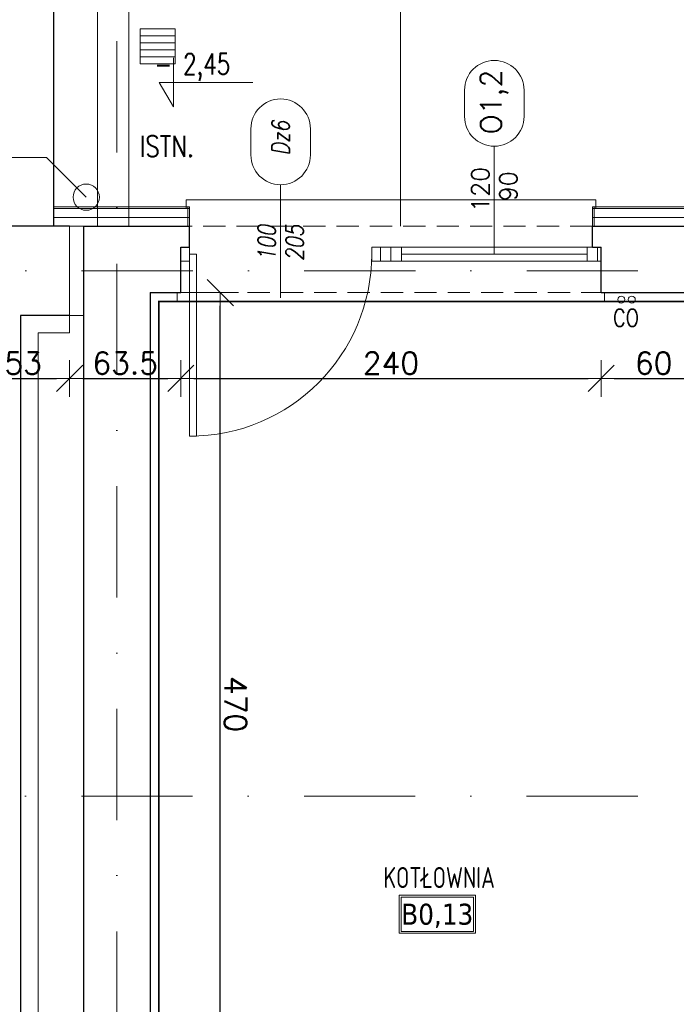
# Model space of a CAD drawing. Header units: millimetres. Extents: x 28291 to 177760, y -399809 to -170937.
# Tile 110 of 256: x 50129 to 50504, y -194758 to -194196. Entities that reach past the tile are written whole.
import ezdxf
from ezdxf.enums import TextEntityAlignment as Align

# ---------------------------------------------------------------- set-up
doc = ezdxf.new("R2010")
doc.units = ezdxf.units.MM
for name, pattern in [('2_3', [1, 0.5, -0.5]), ('DASHDOT', [25.4, 12.7, -6.35, 0, -6.35]), ('HIDDEN', [9.525, 6.35, -3.175])]:
    doc.linetypes.add(name, pattern=pattern)
doc.layers.get('0').update_dxf_attribs({"lineweight": 0})
for name, color, linetype, lineweight, true_color in [('!! 0_ Istn-okna - wymienione', 9, 'Continuous', 13, 0x808080), ('!! 0_Istn-armatura', 9, 'Continuous', 9, 0x808080), ('!! 0_Opis_okna - zrealizowane', 7, 'Continuous', 15, 0xb3b3b3), ('!! 1_drzwi-linia - zrealizowane', 7, 'Continuous', 5, 0x7a7a7a), ('!! 1_tynk zewn nowy wykon.', 7, 'Continuous', 13, 0x949494), ('!! 2_remont ocieplenie wykon', 7, 'Continuous', 13, 0x949494)]:
    doc.layers.add(name, color=color, linetype=linetype, lineweight=lineweight, true_color=true_color)
for name, color, linetype, lineweight in [('!! 0_ Istn-sciany', 3, 'Continuous', 30), ('!! 0_ Istn-widok', 1, 'Continuous', 15), ('!! 0_ Opis', 8, 'Continuous', 13), ('!! 0_Istn-cienka', 4, 'Continuous', 9), ('!! 0_Istn-drzwi', 1, 'Continuous', 13), ('!! 0_Opis_pom', 9, 'Continuous', 13), ('!! 1  WYDZIELENIE PPOŻ', 252, 'Continuous', 0), ('!! 2_drzwi opis', 151, 'Continuous', 9), ('!! wymiary osi', 250, 'Continuous', 9), ('0-osie-liniA', 14, 'DASHDOT', 5)]:
    doc.layers.add(name, color=color, linetype=linetype, lineweight=lineweight)
doc.styles.add('50', font='ROMANS.shx', dxfattribs={"width": 0.8, "height": 10})
doc.styles.add('ARCHETYP', font='romans.shx', dxfattribs={"height": 15})
doc.styles.add('ARIAL', font='tahoma.ttf')
doc.styles.add('SIMPLEX', font='simplex.shx', dxfattribs={"width": 0.77})
doc.styles.add('TXT', font='simplex.shx')
doc.linetypes.add('ZIGZAG', pattern='A,0.00254,-5.08,[131,ltypeshp.shx,S=5.08,R=0,X=-5.08,Y=0],-10.16,[131,ltypeshp.shx,S=5.08,R=180,X=5.08,Y=0],-5.08', length=20.32254)
doc.dimstyles.new('DIM50', dxfattribs={"dimscale": 5, "dimtxt": 2.5, "dimasz": 1.5, "dimexe": 0, "dimexo": 0, "dimgap": 0.5, "dimtad": 1, "dimdec": 4, "dimrnd": 0.5, "dimdsep": 46, "dimtxsty": 'TXT', "dimblk1": 'TICK1', "dimblk2": 'TICK1', "dimsah": 1, "dimcen": 0, "dimse1": 1, "dimse2": 1, "dimclrd": 1, "dimclre": 7, "dimclrt": 9, "dimadec": 0, "dimazin": 0, "dimtfac": 1, "dimtdec": 4, "dimtmove": 2, "dimatfit": 3, "dimldrblk": 'TICK1', "dimfxl": 1, "dimtolj": 1, "dimarcsym": 0})

# ---------------------------------------------------------------- blocks, each defined once
blk = doc.blocks.new('BLOK OSI')
at = {"layer": '0-osie-liniA', "ltscale": 5}
for points in [[(50184.71142, -193635.47368), (50184.71142, -195993.9543)], [(48639.33021, -194402.0883), (55424.2848, -194402.0883)], [(48639.25763, -194702.0883), (55442.2848, -194702.0883)]]:
    blk.add_lwpolyline(points, dxfattribs=at)
blk = doc.blocks.new('1_ok-opis')
blk.add_line((0, 111.61), (0, 50))
for points in [[(-17, 128.61), (-17, 143.61)], [(17, 128.61), (17, 143.61)]]:
    blk.add_lwpolyline(points)
for centre, start, end in [((0, 143.61), 0, 180), ((0, 128.61), 180, 0)]:
    blk.add_arc(centre, 17, start, end)
at = {"style": 'ARCHETYP'}
for tag, height, rotation, p in [('NR', 12, 90, (0, 136.9)), ('NR', 12, 270, (0, 136.9)), ('SZEROKOŚĆ', 10, 90, (-8, 78.29)), ('WYSOKOŚĆ', 10, 270, (-8, 78.29)), ('WYSOKOŚĆ', 10, 90, (8, 78.29)), ('SZEROKOŚĆ', 10, 270, (8, 78.29))]:
    blk.add_attdef(tag, text='', height=height, rotation=rotation, dxfattribs=at).set_placement(p, align=Align.MIDDLE)
blk = doc.blocks.new('TICK1')
at = {"color": 2}
blk.add_line((-1, -1), (1, 1), dxfattribs=at)
at = {"color": 0}
for p, q in [((0, -1.4), (0, 1.4)), ((0, 0), (-1, 0))]:
    blk.add_line(p, q, dxfattribs=at)
blk = doc.blocks.new('*D2222')
at = {"layer": '!! wymiary osi', "color": 1, "lineweight": -2, "transparency": 16777216}
blk.add_line((49806.21, -193749.32), (50141.21, -193749.32), dxfattribs=at)
at = {"layer": 'DEFPOINTS', "color": 0, "transparency": 16777216}
for p in [(50148.71, -193749.32), (50148.71, -193792.41), (49798.71, -194277.59)]:
    blk.add_point(p, dxfattribs=at)
at = {"layer": '!! wymiary osi', "color": 1, "lineweight": -2, "transparency": 16777216, "xscale": 7.5, "yscale": 7.5, "zscale": 7.5, "rotation": 180}
blk.add_blockref('TICK1', (49798.71, -193749.32), dxfattribs=at)
at = {"layer": '!! wymiary osi', "color": 1, "lineweight": -2, "transparency": 16777216, "xscale": 7.5, "yscale": 7.5, "zscale": 7.5}
blk.add_blockref('TICK1', (50148.71, -193749.32), dxfattribs=at)
at = {"layer": '!! wymiary osi', "color": 9, "transparency": 16777216, "insert": (49973.71, -193740.57), "char_height": 12.5, "attachment_point": 5, "style": 'TXT'}
blk.add_mtext('\\A1;350', dxfattribs=at)
blk = doc.blocks.new('*D2236')
at = {"layer": '!! wymiary osi', "color": 1, "lineweight": -2, "transparency": 16777216}
blk.add_line((50156.21, -193779.13), (50196.21, -193779.13), dxfattribs=at)
at = {"layer": 'DEFPOINTS', "color": 0, "transparency": 16777216}
for p in [(50203.71, -193779.13), (50148.71, -193817.41), (50203.71, -194326.59)]:
    blk.add_point(p, dxfattribs=at)
at = {"layer": '!! wymiary osi', "color": 1, "lineweight": -2, "transparency": 16777216, "xscale": 7.5, "yscale": 7.5, "zscale": 7.5, "rotation": 180}
blk.add_blockref('TICK1', (50148.71, -193779.13), dxfattribs=at)
at = {"layer": '!! wymiary osi', "color": 1, "lineweight": -2, "transparency": 16777216, "xscale": 7.5, "yscale": 7.5, "zscale": 7.5}
blk.add_blockref('TICK1', (50203.71, -193779.13), dxfattribs=at)
at = {"layer": '!! wymiary osi', "color": 9, "transparency": 16777216, "insert": (50176.21, -193770.38), "char_height": 12.5, "attachment_point": 5, "style": 'TXT'}
blk.add_mtext('\\A1;55', dxfattribs=at)
blk = doc.blocks.new('*D2237')
at = {"layer": '!! wymiary osi', "color": 1, "lineweight": -2, "transparency": 16777216}
blk.add_line((50211.21, -193779.13), (50776.21, -193779.13), dxfattribs=at)
at = {"layer": 'DEFPOINTS', "color": 0, "transparency": 16777216}
for p in [(50783.71, -193779.13), (50203.71, -194326.59), (50783.71, -194326.59)]:
    blk.add_point(p, dxfattribs=at)
at = {"layer": '!! wymiary osi', "color": 1, "lineweight": -2, "transparency": 16777216, "xscale": 7.5, "yscale": 7.5, "zscale": 7.5, "rotation": 180}
blk.add_blockref('TICK1', (50203.71, -193779.13), dxfattribs=at)
at = {"layer": '!! wymiary osi', "color": 1, "lineweight": -2, "transparency": 16777216, "xscale": 7.5, "yscale": 7.5, "zscale": 7.5}
blk.add_blockref('TICK1', (50783.71, -193779.13), dxfattribs=at)
at = {"layer": '!! wymiary osi', "color": 9, "transparency": 16777216, "insert": (50493.71, -193770.38), "char_height": 12.5, "attachment_point": 5, "style": 'TXT'}
blk.add_mtext('\\A1;580', dxfattribs=at)
blk = doc.blocks.new('*D2379')
at = {"layer": '!! wymiary osi', "color": 1, "lineweight": -2, "transparency": 16777216}
blk.add_line((50112.21, -194400.59), (50150.21, -194400.59), dxfattribs=at)
at = {"layer": 'DEFPOINTS', "color": 0, "transparency": 16777216}
for p in [(50104.71, -194364.59), (50157.71, -194364.59), (50157.71, -194400.59)]:
    blk.add_point(p, dxfattribs=at)
at = {"layer": '!! wymiary osi', "color": 1, "lineweight": -2, "transparency": 16777216, "xscale": 7.5, "yscale": 7.5, "zscale": 7.5, "rotation": 180}
blk.add_blockref('TICK1', (50104.71, -194400.59), dxfattribs=at)
at = {"layer": '!! wymiary osi', "color": 1, "lineweight": -2, "transparency": 16777216, "xscale": 7.5, "yscale": 7.5, "zscale": 7.5}
blk.add_blockref('TICK1', (50157.71, -194400.59), dxfattribs=at)
at = {"layer": '!! wymiary osi', "color": 9, "transparency": 16777216, "insert": (50131.21, -194391.84), "char_height": 12.5, "attachment_point": 5, "style": 'TXT'}
blk.add_mtext('\\A1;53', dxfattribs=at)
blk = doc.blocks.new('*D2380')
at = {"layer": '!! wymiary osi', "color": 1, "lineweight": -2, "transparency": 16777216}
blk.add_line((50165.21, -194400.59), (50213.72, -194400.59), dxfattribs=at)
at = {"layer": 'DEFPOINTS', "color": 0, "transparency": 16777216}
for p in [(50221.22, -194351.59), (50157.71, -194364.59), (50221.22, -194400.59)]:
    blk.add_point(p, dxfattribs=at)
at = {"layer": '!! wymiary osi', "color": 1, "lineweight": -2, "transparency": 16777216, "xscale": 7.5, "yscale": 7.5, "zscale": 7.5, "rotation": 180}
blk.add_blockref('TICK1', (50157.71, -194400.59), dxfattribs=at)
at = {"layer": '!! wymiary osi', "color": 1, "lineweight": -2, "transparency": 16777216, "xscale": 7.5, "yscale": 7.5, "zscale": 7.5}
blk.add_blockref('TICK1', (50221.22, -194400.59), dxfattribs=at)
at = {"layer": '!! wymiary osi', "color": 9, "transparency": 16777216, "insert": (50189.46, -194391.84), "char_height": 12.5, "attachment_point": 5, "style": 'TXT'}
blk.add_mtext('\\A1;63.5', dxfattribs=at)
blk = doc.blocks.new('*D2381')
at = {"layer": '!! wymiary osi', "color": 1, "lineweight": -2, "transparency": 16777216}
blk.add_line((50228.72, -194400.59), (50453.72, -194400.59), dxfattribs=at)
at = {"layer": 'DEFPOINTS', "color": 0, "transparency": 16777216}
for p in [(50221.22, -194351.59), (50461.22, -194351.59), (50461.22, -194400.59)]:
    blk.add_point(p, dxfattribs=at)
at = {"layer": '!! wymiary osi', "color": 1, "lineweight": -2, "transparency": 16777216, "xscale": 7.5, "yscale": 7.5, "zscale": 7.5, "rotation": 180}
blk.add_blockref('TICK1', (50221.22, -194400.59), dxfattribs=at)
at = {"layer": '!! wymiary osi', "color": 1, "lineweight": -2, "transparency": 16777216, "xscale": 7.5, "yscale": 7.5, "zscale": 7.5}
blk.add_blockref('TICK1', (50461.22, -194400.59), dxfattribs=at)
at = {"layer": '!! wymiary osi', "color": 9, "transparency": 16777216, "insert": (50341.22, -194391.84), "char_height": 12.5, "attachment_point": 5, "style": 'TXT'}
blk.add_mtext('\\A1;240', dxfattribs=at)
blk = doc.blocks.new('*D2382')
at = {"layer": '!! wymiary osi', "color": 1, "lineweight": -2, "transparency": 16777216}
blk.add_line((50468.72, -194400.59), (50513.72, -194400.59), dxfattribs=at)
at = {"layer": 'DEFPOINTS', "color": 0, "transparency": 16777216}
for p in [(50461.22, -194351.59), (50521.22, -194351.59), (50521.22, -194400.59)]:
    blk.add_point(p, dxfattribs=at)
at = {"layer": '!! wymiary osi', "color": 1, "lineweight": -2, "transparency": 16777216, "xscale": 7.5, "yscale": 7.5, "zscale": 7.5, "rotation": 180}
blk.add_blockref('TICK1', (50461.22, -194400.59), dxfattribs=at)
at = {"layer": '!! wymiary osi', "color": 1, "lineweight": -2, "transparency": 16777216, "xscale": 7.5, "yscale": 7.5, "zscale": 7.5}
blk.add_blockref('TICK1', (50521.22, -194400.59), dxfattribs=at)
at = {"layer": '!! wymiary osi', "color": 9, "transparency": 16777216, "insert": (50491.22, -194391.84), "char_height": 12.5, "attachment_point": 5, "style": 'TXT'}
blk.add_mtext('\\A1;60', dxfattribs=at)
blk = doc.blocks.new('*D4099')
at = {"layer": '!! wymiary osi', "color": 1, "lineweight": -2, "transparency": 16777216}
blk.add_line((50243.72, -194814.09), (50243.72, -194359.09), dxfattribs=at)
at = {"layer": 'DEFPOINTS', "color": 0, "transparency": 16777216}
for p in [(50203.71, -194351.59), (50243.72, -194351.59), (50203.71, -194821.59)]:
    blk.add_point(p, dxfattribs=at)
at = {"layer": '!! wymiary osi', "color": 1, "lineweight": -2, "transparency": 16777216, "xscale": 7.5, "yscale": 7.5, "zscale": 7.5}
for p, rotation in [((50243.72, -194351.59), 90), ((50243.72, -194821.59), 270)]:
    blk.add_blockref('TICK1', p, dxfattribs=dict(at, rotation=rotation))
at = {"layer": '!! wymiary osi', "color": 9, "transparency": 16777216, "insert": (50252.47, -194586.59), "char_height": 12.5, "attachment_point": 5, "rotation": 270, "style": 'TXT'}
blk.add_mtext('\\A1;470', dxfattribs=at)

msp = doc.modelspace()

# ---------------------------------------------------------------- linework, layer by layer
at = {"layer": '!! 0_ Istn-okna - wymienione'}
for points in [[(50335.21802, -194325.5883), (50461.21802, -194325.5883)], [(50335.21802, -194333.5883), (50461.21802, -194333.5883)], [(50347.21802, -194329.5883), (50453.21802, -194329.5883)]]:
    msp.add_lwpolyline(points, dxfattribs=at)
for points in [[(50335.21802, -194325.5883), (50341.21802, -194325.5883), (50341.21802, -194333.5883), (50335.21802, -194333.5883)], [(50341.21802, -194325.5883), (50347.21802, -194325.5883), (50347.21802, -194333.5883), (50341.21802, -194333.5883)], [(50453.21802, -194325.5883), (50459.21802, -194325.5883), (50459.21802, -194333.5883), (50453.21802, -194333.5883)]]:
    msp.add_lwpolyline(points, close=True, dxfattribs=at)
at = {"layer": '!! 0_ Istn-sciany'}
msp.add_line((50129.71142, -194364.5883), (50129.71142, -195574.5883), dxfattribs=at)
for points in [[(50148.71142, -194313.5883), (50148.71142, -193817.41105), (49798.71142, -193817.41105), (49798.71142, -194078.5883)], [(50157.71142, -194313.5883), (49823.71142, -194313.5883)], [(50165.71142, -194313.5883), (50226.21802, -194313.5883)], [(50165.71142, -194313.5883), (50165.71142, -195625.5883)], [(50226.21802, -194325.5883), (50226.21802, -194313.5883)], [(50456.21802, -194313.5883), (50526.21802, -194313.5883)], [(50456.21802, -194325.5883), (50456.21802, -194313.5883)], [(50221.21802, -194325.5883), (50226.21802, -194325.5883)], [(50221.21802, -194351.5883), (50221.21802, -194325.5883)], [(50456.21802, -194325.5883), (50461.21802, -194325.5883)], [(50461.21802, -194351.5883), (50461.21802, -194325.5883)], [(50203.71142, -194351.5883), (50221.21802, -194351.5883)], [(50203.71142, -194351.5883), (50203.71142, -194926.5883)], [(50461.21802, -194351.5883), (50521.21802, -194351.5883)], [(50157.71142, -194364.5883), (50129.71142, -194364.5883)]]:
    msp.add_lwpolyline(points, dxfattribs=at)
at = {"layer": '!! 0_ Istn-widok', "linetype": 'HIDDEN', "ltscale": 3}
msp.add_line((50148.71142, -194313.5883), (50148.71142, -194053.5883), dxfattribs=at)
at = {"layer": '!! 0_ Istn-widok'}
msp.add_line((50157.71142, -194313.5883), (50157.71142, -194374.5883), dxfattribs=at)
for points in [[(50148.71142, -193817.41105), (50173.71142, -193817.41105), (50173.71142, -194313.5883)], [(50346.61848, -193817.41105), (50346.61848, -194313.5883)], [(50191.61848, -194313.5883), (50191.61848, -193963.5883), (50173.71142, -193963.5883)], [(50458.21802, -194298.5883), (50224.21802, -194298.5883)], [(50224.21802, -194303.5883), (50224.21802, -194298.5883)], [(50458.21802, -194303.5883), (50458.21802, -194298.5883)], [(50157.71142, -194313.5883), (50165.71142, -194313.5883)], [(50219.21802, -194351.5883), (50219.21802, -194356.5883)], [(50463.21802, -194351.5883), (50463.21802, -194356.5883)], [(50219.21802, -194356.5883), (50463.21802, -194356.5883)], [(50157.71142, -194364.5883), (50165.71142, -194364.5883)], [(50139.71142, -194374.5883), (50139.71142, -195564.5883)], [(50157.71142, -194374.5883), (50139.71142, -194374.5883)]]:
    msp.add_lwpolyline(points, dxfattribs=at)
msp.add_circle((50167.21142, -194297.0883), 7.5, dxfattribs=at)
at = {"layer": '!! 0_ Opis'}
for points in [[(50216.94931, -194217.53003), (50216.94931, -194245.53179)], [(50216.94931, -194245.53179), (50208.86589, -194231.53091)], [(50208.86589, -194231.53091), (50262.3001, -194231.53091)], [(50144.57423, -194274.4511), (50089.68889, -194274.4511)], [(50144.57423, -194274.4511), (50167.21142, -194297.0883)]]:
    msp.add_lwpolyline(points, dxfattribs=at)
at = {"layer": '!! 0_Istn-armatura'}
for centre in [(50472.71142, -194355.5883), (50478.71142, -194355.5883)]:
    msp.add_circle(centre, 2, dxfattribs=at)
at = {"layer": '!! 0_Istn-cienka'}
msp.add_lwpolyline([(50197.94912, -194220.84308), (50217.94912, -194220.84308), (50217.94912, -194200.84308), (50197.94912, -194200.84308)], close=True, dxfattribs=at)
for points in [[(50217.94912, -194204.84308), (50197.94912, -194204.84308)], [(50217.94912, -194208.84308), (50197.94912, -194208.84308)], [(50217.94912, -194212.84308), (50197.94912, -194212.84308)], [(50217.94912, -194216.84308), (50197.94912, -194216.84308)]]:
    msp.add_lwpolyline(points, dxfattribs=at)
at = {"layer": '!! 0_Istn-cienka', "linetype": 'HIDDEN', "ltscale": 2}
for points in [[(50456.21802, -194313.5883), (50226.21802, -194313.5883)], [(50221.21802, -194351.5883), (50461.21802, -194351.5883)]]:
    msp.add_lwpolyline(points, dxfattribs=at)
at = {"layer": '!! 0_Istn-drzwi'}
msp.add_lwpolyline([(50278.21802, -194304.5883), (50278.21802, -194354.5883)], dxfattribs=at)
at = {"layer": '!! 0_Opis_pom', "ltscale": 0.7}
for points in [[(50345.87944, -194717.4383), (50389.39944, -194717.4383), (50389.39944, -194695.6783), (50345.87944, -194695.6783)], [(50346.96744, -194716.3503), (50388.31144, -194716.3503), (50388.31144, -194696.7663), (50346.96744, -194696.7663)]]:
    msp.add_lwpolyline(points, close=True, dxfattribs=at)
at = {"layer": '!! 1  WYDZIELENIE PPOŻ', "color": 20, "linetype": '2_3', "ltscale": 10, "true_color": 0xf65c09, "const_width": 1}
msp.add_lwpolyline([(51216.21802, -194356.5883), (50208.71142, -194356.5883), (50208.71142, -194816.5883), (50390.71142, -194816.5883), (50390.71142, -194921.5883), (51004.71142, -194921.5883), (51004.71142, -194903.5883), (51072.71142, -194903.5883), (51072.71142, -194496.5883), (51216.21802, -194496.5883)], close=True, dxfattribs=at)
at = {"layer": '!! 1_drzwi-linia - zrealizowane'}
for points in [[(50226.21802, -194325.5883), (50221.21802, -194325.5883), (50221.21802, -194333.5883), (50226.21802, -194333.5883)], [(50330.21802, -194325.5883), (50335.21802, -194325.5883), (50335.21802, -194333.5883), (50330.21802, -194333.5883)], [(50230.21802, -194433.5883), (50230.21802, -194329.5883), (50226.21802, -194329.5883), (50226.21802, -194433.5883)]]:
    msp.add_lwpolyline(points, close=True, dxfattribs=at)
msp.add_arc((50226.21802, -194329.5883), 104, 270, 360, dxfattribs=at)
at = {"layer": '!! 1_tynk zewn nowy wykon.'}
for points in [[(50226.21802, -194302.5883), (50148.71142, -194302.5883)], [(50226.21802, -194303.5883), (50148.71142, -194303.5883)], [(50225.21802, -194302.5883), (50225.21802, -194313.5883)], [(50226.21802, -194302.5883), (50226.21802, -194313.5883)], [(50526.21802, -194302.5883), (50456.21802, -194302.5883)], [(50456.21802, -194302.5883), (50456.21802, -194313.5883)], [(50526.21802, -194303.5883), (50456.21802, -194303.5883)], [(50457.21802, -194302.5883), (50457.21802, -194313.5883)]]:
    msp.add_lwpolyline(points, dxfattribs=at)
at = {"layer": '!! 2_remont ocieplenie wykon', "linetype": 'ZIGZAG', "ltscale": 0.75}
for points in [[(50226.21802, -194308.5883), (50148.71142, -194308.5883)], [(50526.21802, -194308.5883), (50456.21802, -194308.5883)]]:
    msp.add_lwpolyline(points, dxfattribs=at)

# ---------------------------------------------------------------- block references
at = {"layer": '!! 0_ Istn-sciany'}
msp.add_blockref('BLOK OSI', (0, 63), dxfattribs=at)
at = {"layer": '!! 0_Opis_okna - zrealizowane'}
ref = msp.add_blockref('1_ok-opis', (50400.21802, -194379.5883), dxfattribs=at)
ref.add_attrib('WYSOKOŚĆ', '90', dxfattribs={"layer": '0', "height": 10, "rotation": 90, "style": 'ARCHETYP'}).set_placement((50408.21802, -194290.86789), align=Align.MIDDLE)
ref.add_attrib('SZEROKOŚĆ', '120', dxfattribs={"layer": '0', "height": 10, "rotation": 90, "style": 'ARCHETYP'}).set_placement((50392.21802, -194292.64135), align=Align.MIDDLE)
ref.add_attrib('NR', 'O1,2', dxfattribs={"layer": '0', "height": 12, "rotation": 90, "style": 'ARCHETYP'}).set_placement((50400.21802, -194242.68686), align=Align.MIDDLE)
at = {"layer": '!! 2_drzwi opis'}
ref = msp.add_blockref('1_ok-opis', (50278.21802, -194401.5883), dxfattribs=dict(at, xscale=-1, rotation=359.9999963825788))
ref.add_attrib('WYSOKOŚĆ', '100', dxfattribs={"layer": '0', "height": 10, "rotation": 89.9999964, "style": '50', "oblique": 10, "width": 0.8}).set_placement((50270.21802, -194323.29745), align=Align.MIDDLE)
ref.add_attrib('SZEROKOŚĆ', '205', dxfattribs={"layer": '0', "height": 10, "rotation": 89.9999964, "style": '50', "oblique": 10, "width": 0.8}).set_placement((50286.21802, -194323.29745), align=Align.MIDDLE)
ref.add_attrib('NR', 'Dz6', dxfattribs={"layer": '0', "height": 10, "rotation": 89.9999964, "style": '50', "oblique": 10, "width": 0.8}).set_placement((50278.21802, -194263.38116), align=Align.MIDDLE)

# ---------------------------------------------------------------- texts
at = {"layer": '!! 0_ Opis', "style": 'SIMPLEX', "width": 0.75}
msp.add_text('- 2,45', height=12, dxfattribs=at).set_placement((50206.26186, -194226.95279))
at = {"layer": '!! 0_ Opis', "color": 8, "style": 'ARCHETYP', "width": 0.8}
msp.add_text('ISTN.', height=12, dxfattribs=at).set_placement((50197.62073, -194274.06337))
at = {"layer": '!! 0_Istn-armatura', "style": 'ARCHETYP', "width": 0.8}
msp.add_text('CO', height=10, rotation=0, dxfattribs=at).set_placement((50468.03642, -194371.00832))
at = {"layer": '!! 0_Opis_pom', "ltscale": 0.7, "style": 'TXT', "width": 0.7}
msp.add_text('KOTŁOWNIA', height=12, dxfattribs=at).set_placement((50368.75457, -194691.63199), align=Align.CENTER)
at = {"layer": '!! 0_Opis_pom', "ltscale": 0.7, "style": 'ARIAL'}
msp.add_attdef('B0,13', text='', height=11.968, dxfattribs=at).set_placement((50367.63944, -194706.5583), align=Align.MIDDLE_CENTER)

# ---------------------------------------------------------------- dimensions: what is measured, and where the dimension line sits
at = {"layer": '!! wymiary osi'}
for base, p1, p2, picture, middle in [((50148.71142, -193749.32362), (49798.71142, -194277.58831), (50148.71142, -193792.41105), '*D2222', (49973.71142, -193740.57362)), ((50203.71142, -193779.12584), (50148.71142, -193817.41105), (50203.71142, -194326.5883), '*D2236', (50176.21142, -193770.37584)), ((50783.71142, -193779.12584), (50203.71142, -194326.5883), (50783.71142, -194326.5883), '*D2237', (50493.71142, -193770.37584)), ((50221.21802, -194400.5871), (50157.71142, -194364.5883), (50221.21802, -194351.5883), '*D2380', (50189.46472, -194391.8371)), ((50461.21802, -194400.5871), (50221.21802, -194351.5883), (50461.21802, -194351.5883), '*D2381', (50341.21802, -194391.8371)), ((50521.21802, -194400.5871), (50461.21802, -194351.5883), (50521.21802, -194351.5883), '*D2382', (50491.21802, -194391.8371)), ((50157.71142, -194400.5871), (50104.71142, -194364.5883), (50157.71142, -194364.5883), '*D2379', (50131.21142, -194391.8371))]:
    dim = msp.add_linear_dim(base=base, p1=p1, p2=p2, dimstyle='DIM50', dxfattribs=at)
    dim.commit()
    dim.dimension.update_dxf_attribs({"geometry": picture, "text_midpoint": middle})
dim = msp.add_linear_dim(base=(50243.71583, -194351.5883), p1=(50203.71142, -194821.5883), p2=(50203.71142, -194351.5883), angle=270, dimstyle='DIM50', dxfattribs=at)
dim.commit()
dim.dimension.update_dxf_attribs({"geometry": '*D4099', "text_midpoint": (50252.46583, -194586.5883)})

doc.saveas('drawing.dxf')
